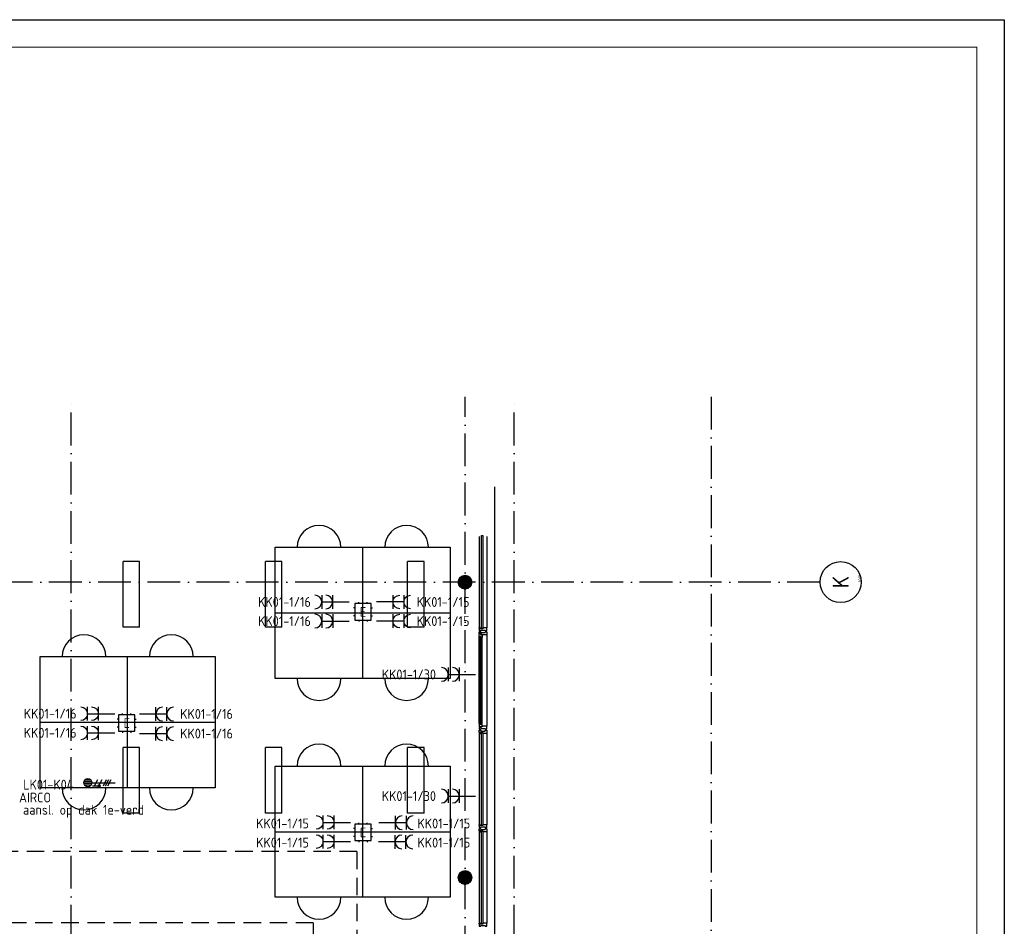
# Model space of a CAD drawing. Header units: millimetres. Extents: x 90707 to 259985, y -1262 to 84291.
# Tile 75 of 75: x 222703 to 240707, y 67715 to 84291. Entities that reach past the tile are written whole.
import ezdxf
from ezdxf.enums import TextEntityAlignment as Align

# ---------------------------------------------------------------- set-up
doc = ezdxf.new("R2010")
doc.units = ezdxf.units.MM
doc.header["$LTSCALE"] = 100
doc.linetypes.add('DASHDOT', pattern=[9, 6, -1.5, 0, -1.5])
doc.linetypes.add('HIDDEN', pattern=[9.525, 6.35, -3.175])
doc.layers.get('0').update_dxf_attribs({"linetype": 'CONTINUOUS'})
for name, color, linetype in [('02-61-70-lijn070', 130, 'CONTINUOUS'), ('AANSLWCD', 3, 'CONTINUOUS'), ('ABNSLWCD_ATTRIB', 2, 'CONTINUOUS'), ('AL$7----_STRAMIEN', 1, 'DASHDOT'), ('AL21----_BUITENWAND', 4, 'CONTINUOUS'), ('AL28----_KONSTRUKTIE', 3, 'CONTINUOUS'), ('AL31----_BUITENKOZ', 7, 'CONTINUOUS'), ('ALN-----_BLOCKNAAM', 2, 'CONTINUOUS'), ('ALXAA---_GEWBETON', 12, 'CONTINUOUS'), ('ALXOU---_GLAS', 7, 'CONTINUOUS'), ('ARMATUUR', 8, 'CONTINUOUS'), ('EB62203-_ATTRIB', 2, 'CONTINUOUS'), ('EB62209-_ATTRIB', 2, 'CONTINUOUS'), ('EB63103-_ATTRIB', 2, 'CONTINUOUS'), ('EB6721--_ATTRIB', 2, 'CONTINUOUS'), ('EL62203-_KRACHT-WCD230', 3, 'CONTINUOUS'), ('EL62209-_KRACHT-ASP400', 3, 'CONTINUOUS'), ('EL63103-_LICHT-WCD230V', 3, 'CONTINUOUS'), ('EL6441--_DATACOM', 3, 'CONTINUOUS'), ('EL6721--_GEB-BEH-AUTO', 3, 'CONTINUOUS'), ('LIJN025', 10, 'CONTINUOUS'), ('LIJN050', 90, 'CONTINUOUS'), ('TEKST25', 1, 'CONTINUOUS'), ('TEKST35', 50, 'CONTINUOUS'), ('TEKST50', 90, 'CONTINUOUS'), ('VOLGNUMMER', 7, 'CONTINUOUS'), ('W-INSTALLATIE', 8, 'HIDDEN')]:
    doc.layers.add(name, color=color, linetype=linetype)
doc.styles.add('1_8', font='ISO', dxfattribs={"height": 1.8})
doc.styles.add('ISO', font='ISO.SHX')
doc.styles.add('ROMAND', font='romand')
doc.styles.get("Standard").update_dxf_attribs({"font": 'iso.shx'})

# ---------------------------------------------------------------- blocks, each defined once
blk = doc.blocks.new('ES3W2A')
for p, q in [((1.25, 2), (-1.25, 2)), ((0, 2), (0, -3)), ((1.25, 0), (-1.25, 0))]:
    blk.add_line(p, q)
for centre in [(0, 3.25), (0, 1.25)]:
    blk.add_arc(centre, 1.25, 180, 0)
at = {"style": '1_8'}
for tag, flags, p in [('VERMOGEN', 9, (-2.5, 5)), ('GELIJK', 9, (5, 5)), ('GROEP', 8, (0, 5)), ('SCHAK', 8, (2.5, 5)), ('KAST', 9, (7, 5)), ('TAL', 8, (2.5, 5))]:
    blk.add_attdef(tag, text='', height=1.8, rotation=90, dxfattribs=dict(at, flags=flags)).set_placement(p, align=Align.MIDDLE_CENTER)
at = {"style": '1_8', "width": 0.7, "flags": 8}
blk.add_attdef('DOEL', text='', height=1.8, rotation=90, dxfattribs=at).set_placement((-2.5, 5), align=Align.MIDDLE_LEFT)
at = {"style": '1_8', "flags": 9}
blk.add_attdef('M_CODE', text='', height=1.8, dxfattribs=at).set_placement((0, 0), align=Align.MIDDLE_CENTER)
blk = doc.blocks.new('ES1116A2')
at = {"ltscale": 0.5}
for p, q in [((-1.5, 0.75), (-1.75, 0.75)), ((-0.75, 1.5), (-0.75, 1.75)), ((0.75, 1.5), (0.75, 1.75)), ((1.5, 0.75), (1.75, 0.75)), ((-1.5, -0.75), (-1.75, -0.75)), ((-0.75, -1.5), (-0.75, -1.75)), ((0.75, -1.5), (0.75, -1.75)), ((1.5, -0.75), (1.75, -0.75))]:
    blk.add_line(p, q, dxfattribs=at)
blk.add_lwpolyline([(-1.5, -1.5), (1.5, -1.5), (1.5, 1.5), (-1.5, 1.5)], close=True)
at = {"ltscale": 0.5, "style": '1_8'}
for tag, flags, p in [('VERMOGEN', 9, (-2.5, 3.5)), ('GROEP', 8, (0, 3.5)), ('SCHAK', 8, (2.5, 3.5)), ('KAST', 9, (7, 3.5)), ('DOEL', 8, (-2.5, 0))]:
    blk.add_attdef(tag, text='', height=1.8, rotation=90, dxfattribs=dict(at, flags=flags)).set_placement(p, align=Align.MIDDLE_LEFT)
for tag, flags, p in [('GELIJK', 9, (5, 3.5)), ('TAL', 8, (2.5, 3.5))]:
    blk.add_attdef(tag, text='', height=1.8, rotation=90, dxfattribs=dict(at, flags=flags)).set_placement(p, align=Align.MIDDLE_CENTER)
at = {"ltscale": 0.5, "style": '1_8', "flags": 8}
for tag, p in [('NUMMER', (0, 3)), ('CODE', (0, 0))]:
    blk.add_attdef(tag, text='', height=1.8, dxfattribs=at).set_placement(p, align=Align.MIDDLE)
at = {"ltscale": 0.5, "style": '1_8', "flags": 9}
blk.add_attdef('M_CODE', text='', height=1.8, dxfattribs=at).set_placement((0, 0), align=Align.MIDDLE_CENTER)
blk = doc.blocks.new('tafela')
at = {"layer": '02-61-70-lijn070', "color": 9}
for p, q in [((-1600, -1200), (-1600, 1200)), ((-1600, 1200), (1600, 1200)), ((0, -1200), (0, 1200)), ((1600, 1200), (1600, -1200)), ((-1600, 0), (1600, 0)), ((1600, -1200), (-1600, -1200))]:
    blk.add_line(p, q, dxfattribs=at)
for centre, start, end in [((-800, 1200), 0, 180), ((800, 1200), 0, 180), ((-800, -1200), 180, 0), ((800, -1200), 180, 0)]:
    blk.add_arc(centre, 400, start, end, dxfattribs=at)
blk = doc.blocks.new('A0-GE')
at = {"layer": 'LIJN025'}
blk.add_lwpolyline([(1500, 841), (1500, 0), (0, 0), (0, 841)], close=True, dxfattribs=at)
at = {"layer": 'LIJN050', "const_width": 0.2}
blk.add_lwpolyline([(1495, 836), (25, 836), (25, 5), (1495, 5)], close=True, dxfattribs=at)
at = {"layer": 'TEKST25', "style": 'ROMAND', "width": 2.899115}
blk.add_attdef('STATUS', text='', height=2.5, dxfattribs=at).set_placement((1454, 71.5), (1493, 71.5), align=Align.FIT)
at = {"layer": 'TEKST25', "style": 'ISO'}
for tag, p in [('E', (1455.25, 66)), ('NAAM-E', (1466.75, 66)), ('DATUM-E', (1485, 66)), ('D', (1455.25, 61)), ('NAAM-D', (1466.75, 61)), ('DATUM-D', (1485, 61)), ('C', (1455.25, 56)), ('NAAM-C', (1466.75, 56)), ('DATUM-C', (1485, 56)), ('B', (1455.25, 51)), ('NAAM-B', (1466.75, 51)), ('DATUM-B', (1485, 51)), ('A', (1455.25, 46)), ('NAAM-A', (1466.75, 46)), ('DATUM-A', (1485, 46))]:
    blk.add_attdef(tag, text='', height=2.5, dxfattribs=at).set_placement(p, align=Align.CENTER)
for tag, p in [('DATUM', (1332.75, 36.25)), ('SCHAAL', (1368, 36.25)), ('GETEKEND', (1398.25, 36.25)), ('GECONTOL.', (1433, 36.25)), ('FORMAAT', (1463.25, 28.25))]:
    blk.add_attdef(tag, p, '', height=2.5, dxfattribs=at)
at = {"layer": 'TEKST35', "style": 'ISO'}
for tag, p in [('PROJECT', (1334.5, 72.5)), ('PLAATS', (1334.5, 63.5)), ('INSTALLATIE-REGEL1', (1334.5, 52.5)), ('INSTALLATIE-REGEL2', (1334.5, 43.5))]:
    blk.add_attdef(tag, p, '', height=4, dxfattribs=at)
blk.add_attdef('PROJ.NR.', text='', height=4, dxfattribs=at).set_placement((1481, 23), align=Align.CENTER)
at = {"layer": 'TEKST50', "style": 'ISO'}
blk.add_attdef('FILE-NAAM', text='', height=5, dxfattribs=at).set_placement((1473.5, 7.5), align=Align.CENTER)
blk = doc.blocks.new('ES2X2')
for p, q in [((-0.45, 1.4), (-0.45, 2.6)), ((-0.15, 1.27), (-0.15, 2.73)), ((0.15, 1.27), (0.15, 2.73)), ((0.45, 1.4), (0.45, 2.6)), ((0, 1.25), (0, -3))]:
    blk.add_line(p, q)
at = {"color": 1}
for p, q in [((-0.72, -0.21), (-0.72, 0.11)), ((-0.64, -0.25), (-0.64, 0.15)), ((-0.6, 1.15), (-0.6, 0.35)), ((-0.6, 0.75), (0.6, 0.15)), ((-0.56, -0.25), (-0.56, 0.15)), ((-0.48, -0.21), (-0.48, 0.11)), ((-0.6, -0.05), (0.6, -0.65)), ((-0.6, -0.85), (0.6, -1.45)), ((-0.6, -1.25), (0.6, -1.85)), ((-0.6, -1.65), (0.6, -2.25))]:
    blk.add_line(p, q, dxfattribs=at)
blk.add_circle((0, 2), 0.75)
blk.add_circle((-0.6, -0.05), 0.2, dxfattribs=at)
at = {"style": '1_8'}
for tag, flags, p in [('VERMOGEN', 9, (-2.5, 4.5)), ('GROEP', 8, (0, 4.5)), ('SCHAK', 8, (2.5, 4.5)), ('KAST', 9, (7, 4.5)), ('DOEL', 8, (-2.5, 1))]:
    blk.add_attdef(tag, text='', height=1.8, rotation=90, dxfattribs=dict(at, flags=flags)).set_placement(p, align=Align.MIDDLE_LEFT)
at = {"style": '1_8', "flags": 8}
blk.add_attdef('TAL', text='', height=1.8, rotation=90, dxfattribs=at).set_placement((2.5, 4.5), align=Align.MIDDLE_CENTER)
at = {"style": '1_8', "flags": 9}
blk.add_attdef('M_CODE', text='', height=1.8, dxfattribs=at).set_placement((0, 0), align=Align.MIDDLE_CENTER)
blk = doc.blocks.new('1010')
at = {"layer": 'AL$7----_STRAMIEN', "color": 7, "linetype": 'Continuous'}
blk.add_circle((0, 750), 750, dxfattribs=at)
at = {"layer": 'AL$7----_STRAMIEN', "color": 3, "linetype": 'Continuous'}
blk.add_attdef('STR-NAAM', text='', height=600, rotation=360, dxfattribs=at).set_placement((0, 750), align=Align.MIDDLE)
at = {"layer": 'ALN-----_BLOCKNAAM', "linetype": 'Continuous'}
blk.add_text('1010', height=100, dxfattribs=at).set_placement((0, 0))
blk = doc.blocks.new('A$Cca306792')
at = {"layer": 'ALXAA---_GEWBETON'}
h = blk.add_hatch(dxfattribs=at)
h.set_pattern_fill('GEWPBET', color=8, scale=100, style=0)
h.set_pattern_definition([(0, (-10571.855, 41725.25), (0, 20), [])])
edge = h.paths.add_edge_path()
edge.add_arc((139728, 75270), 125, 0, 360)
h = blk.add_hatch(dxfattribs=at)
h.set_pattern_fill('GEWPBET', color=8, scale=100, style=0)
h.set_pattern_definition([(0, (-10572.031, 41725.25), (0, 20), [])])
edge = h.paths.add_edge_path()
edge.add_arc((139728, 75270), 125, 0, 360)
h = blk.add_hatch(dxfattribs=at)
h.set_pattern_fill('GEWPBET', color=8, scale=100, style=0)
h.set_pattern_definition([(0, (-10572.031, 36325.25), (0, 20), [])])
edge = h.paths.add_edge_path()
edge.add_arc((139728, 69870), 125, 0, 360)
at = {"layer": 'AL$7----_STRAMIEN', "color": 1}
blk.add_line((144228, 78659), (144228, 39965), dxfattribs=at)
for points in [[(132528, 39965), (132528, 78659)], [(139728, 41385), (139728, 78659)], [(140628, 39965), (140628, 78659)], [(146221, 75270), (103518, 75270)]]:
    blk.add_lwpolyline(points, dxfattribs=at)
at = {"layer": 'AL21----_BUITENWAND', "color": 8}
blk.add_line((140268, 77010), (140268, 59390), dxfattribs=at)
blk.add_line((140268, 77010), (140268, 59390), dxfattribs=at)
at = {"layer": 'AL28----_KONSTRUKTIE', "color": 8}
for centre in [(139728, 75270), (139728, 75270), (139728, 69870), (139728, 69870)]:
    blk.add_circle(centre, 125, dxfattribs=at)
at = {"layer": 'AL31----_BUITENKOZ', "color": 8}
for p, q in [((139988, 76105), (139988, 74435)), ((140127, 76105), (140127, 74435)), ((139988, 72505), (139988, 70835)), ((140127, 72505), (140127, 70835)), ((139988, 70705), (139988, 69035)), ((140127, 70705), (140127, 69035))]:
    blk.add_line(p, q, dxfattribs=at)
at = {"layer": 'AL31----_BUITENKOZ', "color": 8, "linetype": 'Continuous'}
for p, q in [((139988, 74423), (139988, 74435)), ((139988, 74435), (140025, 74435)), ((139993, 74423), (139988, 74423)), ((139988, 74418), (139988, 74379)), ((140055, 74418), (139988, 74418)), ((139988, 74379), (139994, 74379)), ((139993, 74418), (139993, 74423)), ((140025, 74418), (139993, 74418)), ((139994, 74379), (140008, 74379)), ((140008, 74379), (140008, 74379)), ((140008, 74379), (140018, 74379)), ((140018, 74379), (140018, 74393)), ((140018, 74393), (140098, 74393)), ((140025, 74435), (140025, 74418)), ((140108, 74435), (140055, 74435)), ((140055, 74435), (140055, 74418)), ((140098, 74393), (140098, 74379)), ((140098, 74379), (140107, 74379)), ((140107, 74379), (140107, 74379)), ((140107, 74379), (140121, 74379)), ((140116, 74435), (140108, 74435)), ((140120, 74435), (140116, 74435)), ((140127, 74435), (140120, 74435)), ((140121, 74379), (140127, 74379)), ((140127, 74398), (140127, 74435)), ((140127, 74379), (140127, 74398)), ((139988, 70823), (139988, 70835)), ((139988, 70835), (140025, 70835)), ((139993, 70823), (139988, 70823)), ((139988, 70818), (139988, 70779)), ((140055, 70818), (139988, 70818)), ((139988, 70779), (139994, 70779)), ((139988, 70722), (139988, 70761)), ((139988, 70761), (139994, 70761)), ((139993, 70818), (139993, 70823)), ((140025, 70818), (139993, 70818)), ((139994, 70779), (140008, 70779)), ((139994, 70761), (140008, 70761)), ((140008, 70779), (140008, 70779)), ((140008, 70779), (140018, 70779)), ((140008, 70761), (140008, 70761)), ((140008, 70761), (140018, 70761)), ((140018, 70779), (140018, 70793)), ((140018, 70793), (140098, 70793)), ((140018, 70761), (140018, 70747)), ((140025, 70835), (140025, 70818)), ((140108, 70835), (140055, 70835)), ((140055, 70835), (140055, 70818)), ((140098, 70793), (140098, 70779)), ((140098, 70779), (140107, 70779)), ((140098, 70747), (140098, 70761)), ((140098, 70761), (140108, 70761)), ((140107, 70779), (140107, 70779)), ((140107, 70779), (140121, 70779)), ((140116, 70835), (140108, 70835)), ((140108, 70761), (140108, 70761)), ((140108, 70761), (140121, 70761)), ((140120, 70835), (140116, 70835)), ((140127, 70835), (140120, 70835)), ((140121, 70779), (140127, 70779)), ((140121, 70761), (140127, 70761)), ((140127, 70798), (140127, 70835)), ((140127, 70779), (140127, 70798)), ((140127, 70761), (140127, 70742)), ((140055, 70722), (139988, 70722)), ((139993, 70717), (139988, 70717)), ((139988, 70717), (139988, 70705)), ((139988, 70705), (140025, 70705)), ((140025, 70722), (139993, 70722)), ((139993, 70722), (139993, 70717)), ((140018, 70747), (140098, 70747)), ((140025, 70705), (140025, 70722)), ((140055, 70705), (140055, 70722)), ((140108, 70705), (140055, 70705)), ((140116, 70705), (140108, 70705)), ((140120, 70705), (140116, 70705)), ((140127, 70705), (140120, 70705)), ((140127, 70742), (140127, 70705)), ((139988, 69023), (139988, 69035)), ((139988, 69035), (140025, 69035)), ((139993, 69023), (139988, 69023)), ((139988, 69018), (139988, 68979)), ((140055, 69018), (139988, 69018)), ((139988, 68979), (139994, 68979)), ((139993, 69018), (139993, 69023)), ((140025, 69018), (139993, 69018)), ((139994, 68979), (140008, 68979)), ((140008, 68979), (140008, 68979)), ((140008, 68979), (140018, 68979)), ((140018, 68979), (140018, 68993)), ((140018, 68993), (140098, 68993)), ((140025, 69035), (140025, 69018)), ((140108, 69035), (140055, 69035)), ((140055, 69035), (140055, 69018)), ((140098, 68993), (140098, 68979)), ((140098, 68979), (140107, 68979)), ((140107, 68979), (140107, 68979)), ((140107, 68979), (140121, 68979)), ((140116, 69035), (140108, 69035)), ((140120, 69035), (140116, 69035)), ((140127, 69035), (140120, 69035)), ((140121, 68979), (140127, 68979)), ((140127, 68998), (140127, 69035)), ((140127, 68979), (140127, 68998))]:
    blk.add_line(p, q, dxfattribs=at)
at = {"layer": 'AL31----_BUITENKOZ', "color": 8}
for points in [[(139988, 76105), (139988, 74435)], [(140127, 76105), (140127, 74435)], [(139985, 72682), (139985, 74258)], [(139985, 72682), (139985, 74258)], [(140039, 72682), (140039, 74258)], [(140039, 72682), (140039, 74258)], [(140127, 74305), (140127, 72635)], [(140127, 74305), (140127, 72635)], [(139988, 72505), (139988, 70835)], [(140127, 72505), (140127, 70835)], [(139988, 70705), (139988, 69035)], [(140127, 70705), (140127, 69035)]]:
    blk.add_lwpolyline(points, dxfattribs=at)
at = {"layer": 'AL31----_BUITENKOZ', "color": 8, "linetype": 'Continuous'}
for points in [[(140025, 74418), (139993, 74418), (139993, 74423), (139988, 74423), (139988, 74435), (140025, 74435)], [(139988, 74418), (139988, 74379), (139994, 74379), (140008, 74379), (140008, 74379), (140018, 74379), (140018, 74393), (140098, 74393), (140098, 74379), (140107, 74379), (140107, 74379), (140121, 74379), (140127, 74379), (140127, 74398), (140127, 74435), (140120, 74435), (140116, 74435), (140108, 74435), (140055, 74435), (140055, 74418)], [(139988, 72522), (139988, 72561), (139994, 72561), (140008, 72561), (140008, 72561), (140018, 72561), (140018, 72547), (140098, 72547), (140098, 72561), (140108, 72561), (140108, 72561), (140121, 72561), (140127, 72561), (140127, 72542), (140127, 72505), (140120, 72505), (140116, 72505), (140108, 72505), (140055, 72505), (140055, 72522)], [(139988, 72522), (139988, 72561), (139994, 72561), (140008, 72561), (140008, 72561), (140018, 72561), (140018, 72547), (140098, 72547), (140098, 72561), (140108, 72561), (140108, 72561), (140121, 72561), (140127, 72561), (140127, 72542), (140127, 72505), (140120, 72505), (140116, 72505), (140108, 72505), (140055, 72505), (140055, 72522)], [(140025, 72522), (139993, 72522), (139993, 72517), (139988, 72517), (139988, 72505), (140025, 72505)], [(140025, 72522), (139993, 72522), (139993, 72517), (139988, 72517), (139988, 72505), (140025, 72505)], [(140025, 70818), (139993, 70818), (139993, 70823), (139988, 70823), (139988, 70835), (140025, 70835)], [(139988, 70818), (139988, 70779), (139994, 70779), (140008, 70779), (140008, 70779), (140018, 70779), (140018, 70793), (140098, 70793), (140098, 70779), (140107, 70779), (140107, 70779), (140121, 70779), (140127, 70779), (140127, 70798), (140127, 70835), (140120, 70835), (140116, 70835), (140108, 70835), (140055, 70835), (140055, 70818)], [(139988, 70722), (139988, 70761), (139994, 70761), (140008, 70761), (140008, 70761), (140018, 70761), (140018, 70747), (140098, 70747), (140098, 70761), (140108, 70761), (140108, 70761), (140121, 70761), (140127, 70761), (140127, 70742), (140127, 70705), (140120, 70705), (140116, 70705), (140108, 70705), (140055, 70705), (140055, 70722)], [(140025, 70722), (139993, 70722), (139993, 70717), (139988, 70717), (139988, 70705), (140025, 70705)], [(140025, 69018), (139993, 69018), (139993, 69023), (139988, 69023), (139988, 69035), (140025, 69035)], [(139988, 69018), (139988, 68979), (139994, 68979), (140008, 68979), (140008, 68979), (140018, 68979), (140018, 68993), (140098, 68993), (140098, 68979), (140107, 68979), (140107, 68979), (140121, 68979), (140127, 68979), (140127, 68998), (140127, 69035), (140120, 69035), (140116, 69035), (140108, 69035), (140055, 69035), (140055, 69018)]]:
    blk.add_lwpolyline(points, close=True, dxfattribs=at)
at = {"layer": 'AL31----_BUITENKOZ', "color": 8}
for points in [[(139988, 74361), (140018, 74361), (140018, 74347), (140098, 74347), (140098, 74361), (140127, 74361), (140127, 74305), (140039, 74305), (140039, 74314), (140024, 74314), (140024, 74328), (139988, 74328)], [(139988, 74361), (140018, 74361), (140018, 74347), (140098, 74347), (140098, 74361), (140127, 74361), (140127, 74305), (140039, 74305), (140039, 74314), (140024, 74314), (140024, 74328), (139988, 74328)], [(139985, 74315), (139990, 74317), (139990, 74324), (140019, 74324), (140019, 74302), (140024, 74302), (140024, 74310), (140039, 74310), (140039, 74305), (140039, 74258), (140026, 74255), (140026, 74272), (139985, 74272)], [(139985, 74315), (139990, 74317), (139990, 74324), (140019, 74324), (140019, 74302), (140024, 74302), (140024, 74310), (140039, 74310), (140039, 74305), (140039, 74258), (140026, 74255), (140026, 74272), (139985, 74272)], [(139988, 74272), (140001, 74272), (140001, 74255), (139988, 74255)], [(139988, 74272), (140001, 74272), (140001, 74255), (139988, 74255)], [(139985, 72624), (139990, 72622), (139990, 72615), (140019, 72615), (140019, 72637), (140024, 72637), (140024, 72629), (140039, 72629), (140039, 72635), (140039, 72682), (140026, 72684), (140026, 72667), (139985, 72667)], [(139985, 72624), (139990, 72622), (139990, 72615), (140019, 72615), (140019, 72637), (140024, 72637), (140024, 72629), (140039, 72629), (140039, 72635), (140039, 72682), (140026, 72684), (140026, 72667), (139985, 72667)], [(139988, 72667), (140001, 72667), (140001, 72684), (139988, 72684)], [(139988, 72667), (140001, 72667), (140001, 72684), (139988, 72684)], [(139988, 72579), (140018, 72579), (140018, 72593), (140098, 72593), (140098, 72579), (140127, 72579), (140127, 72635), (140039, 72635), (140039, 72626), (140024, 72626), (140024, 72612), (139988, 72612)], [(139988, 72579), (140018, 72579), (140018, 72593), (140098, 72593), (140098, 72579), (140127, 72579), (140127, 72635), (140039, 72635), (140039, 72626), (140024, 72626), (140024, 72612), (139988, 72612)]]:
    blk.add_lwpolyline(points, close=True, dxfattribs=at)
at = {"layer": 'ALXAA---_GEWBETON', "color": 8}
for p, q in [((139603, 69865), (139853, 69865)), ((139604, 69885), (139852, 69885)), ((139609, 69905), (139848, 69905)), ((139616, 69925), (139840, 69925)), ((139629, 69945), (139828, 69945)), ((139648, 69965), (139809, 69965)), ((139681, 69985), (139776, 69985)), ((139606, 69845), (139851, 69845)), ((139611, 69825), (139845, 69825)), ((139621, 69805), (139836, 69805)), ((139636, 69785), (139821, 69785)), ((139659, 69765), (139797, 69765)), ((139715, 69745), (139742, 69745))]:
    blk.add_line(p, q, dxfattribs=at)
at = {"layer": 'ALXOU---_GLAS', "color": 8}
for p, q in [((140027, 74420), (140027, 76120)), ((140053, 76120), (140053, 74420)), ((140053, 74420), (140027, 74420)), ((140027, 70820), (140027, 72520)), ((140027, 72520), (140053, 72520)), ((140053, 72520), (140053, 70820)), ((140053, 70820), (140027, 70820)), ((140027, 69020), (140027, 70720)), ((140027, 70720), (140053, 70720)), ((140053, 70720), (140053, 69020)), ((140053, 69020), (140027, 69020))]:
    blk.add_line(p, q, dxfattribs=at)
for points in [[(140053, 74420), (140027, 74420), (140027, 76120), (140053, 76120)], [(140024, 72669), (140003, 72669), (140003, 74270), (140024, 74270)], [(140024, 72669), (140003, 72669), (140003, 74270), (140024, 74270)], [(140053, 70820), (140027, 70820), (140027, 72520), (140053, 72520)], [(140053, 69020), (140027, 69020), (140027, 70720), (140053, 70720)]]:
    blk.add_lwpolyline(points, close=True, dxfattribs=at)
at = {"layer": 'ARMATUUR', "color": 8}
for points in [[(133478, 74445), (133478, 75645)], [(133778, 75645), (133478, 75645)], [(133778, 74445), (133778, 75645)], [(136078, 74445), (136078, 75645)], [(136378, 75645), (136078, 75645)], [(136378, 74445), (136378, 75645)], [(138678, 74445), (138678, 75645)], [(138978, 75645), (138678, 75645)], [(138978, 74445), (138978, 75645)], [(133778, 74445), (133478, 74445)], [(136378, 74445), (136078, 74445)], [(138978, 74445), (138678, 74445)], [(133778, 72245), (133478, 72245)], [(133478, 71045), (133478, 72245)], [(133778, 71045), (133778, 72245)], [(136378, 72245), (136078, 72245)], [(136078, 71045), (136078, 72245)], [(136378, 71045), (136378, 72245)], [(138978, 72245), (138678, 72245)], [(138678, 71045), (138678, 72245)], [(138978, 71045), (138978, 72245)], [(133778, 71045), (133478, 71045)], [(136378, 71045), (136078, 71045)], [(138978, 71045), (138678, 71045)]]:
    blk.add_lwpolyline(points, dxfattribs=at)
at = {"layer": 'AL$7----_STRAMIEN', "xscale": 0.5, "yscale": 0.5, "zscale": 0.5, "rotation": 90}
blk.add_blockref('1010', (146972, 75270), dxfattribs=at).add_auto_attribs({'STR-NAAM': 'K'})
at = {"layer": 'VOLGNUMMER', "color": 252, "linetype": 'ByBlock'}
for tag, p in [('0.28', (16187, 74214)), ('0.17', (62961, 72994)), ('0.16', (78893, 73105)), ('0.29', (35887, 72529)), ('0.18', (53124, 64542)), ('0.701', (85482, 63517)), ('0.30', (29366, 63128)), ('0.32', (36092, 63166)), ('0.12', (90689, 63024)), ('0.29A', (33165, 62745)), ('0.30', (38191, 61494)), ('0.27', (17657, 61363)), ('0.19', (61479, 61433)), ('0.14', (89762, 60088)), ('0.33', (45869, 59450)), ('0.15', (73454, 57402)), ('0.25', (28058, 57013)), ('0.801', (112714, 57073)), ('0.18A', (61029, 56759)), ('0.26A', (36299, 54851)), ('0.20', (60895, 53506)), ('0.800', (90980, 50804)), ('0.25A', (73288, 48435)), ('0.21', (58702, 48178)), ('0.300', (94483, 48257)), ('0.24', (35041, 47783)), ('0.102', (87631, 47613)), ('0.203', (95795, 46197)), ('0.26', (18559, 46119)), ('0.802', (68387, 42721)), ('0.204', (95497, 42149)), ('0.07B', (66790, 38909)), ('0.702', (95327, 36513))]:
    blk.add_attdef(tag, text='', height=250, dxfattribs=at).set_placement(p, align=Align.MIDDLE_CENTER)
at = {"layer": 'VOLGNUMMER', "color": 8, "linetype": 'ByBlock'}
blk.add_attdef('0.600', text='', height=250, dxfattribs=at).set_placement((96800, 48300), align=Align.MIDDLE_CENTER)

msp = doc.modelspace()

# ---------------------------------------------------------------- linework, layer by layer
at = {"layer": 'W-INSTALLATIE', "ltscale": 0.5}
for p, q in [((228868, 69080), (200118, 69080)), ((228868, 69080), (228868, 48910)), ((228068, 67780), (200918, 67780)), ((228068, 67780), (228068, 49410))]:
    msp.add_line(p, q, dxfattribs=at)

# ---------------------------------------------------------------- block references
at = {"xscale": 100, "yscale": 100, "zscale": 100}
msp.add_blockref('A0-GE', (90707, 191), dxfattribs=at)
at = {"layer": '02-61-70-lijn070'}
for p in [(228977, 73445), (224677, 71445), (228977, 69445)]:
    msp.add_blockref('tafela', p, dxfattribs=at)
at = {"layer": 'AANSLWCD'}
ref = msp.add_blockref('ES3W2A', (230740, 72320), dxfattribs=dict(at, xscale=100, yscale=100, zscale=100, rotation=90))
ref.add_attrib('GROEP', 'KK01-1/30', dxfattribs={"layer": 'ABNSLWCD_ATTRIB', "color": 1, "height": 180, "style": '1_8', "flags": 8}).set_placement((230315, 72320), align=Align.MIDDLE_RIGHT)
ref = msp.add_blockref('ES3W2A', (230740, 70096), dxfattribs=dict(at, xscale=100, yscale=100, zscale=100, rotation=90))
ref.add_attrib('GROEP', 'KK01-1/30', dxfattribs={"layer": 'ABNSLWCD_ATTRIB', "color": 1, "height": 180, "style": '1_8', "flags": 8}).set_placement((230315, 70096), align=Align.MIDDLE_RIGHT)
at = {"layer": 'EL62203-_KRACHT-WCD230'}
ref = msp.add_blockref('ES3W2A', (224143, 71602), dxfattribs=dict(at, xscale=-100, yscale=100, zscale=100, rotation=90))
ref.add_attrib('GROEP', 'KK01-1/16', dxfattribs={"layer": 'EB62203-_ATTRIB', "color": 1, "height": 180, "style": '1_8', "flags": 8}).set_placement((222778, 71603), align=Align.MIDDLE_LEFT)
ref = msp.add_blockref('ES3W2A', (225192, 71595), dxfattribs=dict(at, xscale=100, yscale=100, zscale=100, rotation=270))
ref.add_attrib('GROEP', 'KK01-1/16', dxfattribs={"layer": 'EB62203-_ATTRIB', "color": 1, "height": 180, "style": '1_8', "flags": 8}).set_placement((225638, 71597), align=Align.MIDDLE_LEFT)
ref = msp.add_blockref('ES3W2A', (224143, 71252), dxfattribs=dict(at, xscale=-100, yscale=100, zscale=100, rotation=90))
ref.add_attrib('GROEP', 'KK01-1/16', dxfattribs={"layer": 'EB62203-_ATTRIB', "color": 1, "height": 180, "style": '1_8', "flags": 8}).set_placement((222778, 71253), align=Align.MIDDLE_LEFT)
ref = msp.add_blockref('ES3W2A', (225192, 71237), dxfattribs=dict(at, xscale=100, yscale=100, zscale=100, rotation=270))
ref.add_attrib('GROEP', 'KK01-1/16', dxfattribs={"layer": 'EB62203-_ATTRIB', "color": 1, "height": 180, "style": '1_8', "flags": 8}).set_placement((225638, 71239), align=Align.MIDDLE_LEFT)
ref = msp.add_blockref('ES3W2A', (228452, 69614), dxfattribs=dict(at, xscale=-100, yscale=100, zscale=100, rotation=90))
ref.add_attrib('GROEP', 'KK01-1/15', dxfattribs={"layer": 'EB63103-_ATTRIB', "color": 1, "height": 180, "style": '1_8', "flags": 8}).set_placement((227027, 69595), align=Align.MIDDLE_LEFT)
ref = msp.add_blockref('ES3W2A', (229573, 69608), dxfattribs=dict(at, xscale=100, yscale=100, zscale=100, rotation=270))
ref.add_attrib('GROEP', 'KK01-1/15', dxfattribs={"layer": 'EB63103-_ATTRIB', "color": 1, "height": 180, "style": '1_8', "flags": 8}).set_placement((229977, 69595), align=Align.MIDDLE_LEFT)
ref = msp.add_blockref('ES3W2A', (228452, 69264), dxfattribs=dict(at, xscale=-100, yscale=100, zscale=100, rotation=90))
ref.add_attrib('GROEP', 'KK01-1/15', dxfattribs={"layer": 'EB63103-_ATTRIB', "color": 1, "height": 180, "style": '1_8', "flags": 8}).set_placement((227027, 69245), align=Align.MIDDLE_LEFT)
ref = msp.add_blockref('ES3W2A', (229566, 69258), dxfattribs=dict(at, xscale=100, yscale=100, zscale=100, rotation=270))
ref.add_attrib('GROEP', 'KK01-1/15', dxfattribs={"layer": 'EB63103-_ATTRIB', "color": 1, "height": 180, "style": '1_8', "flags": 8}).set_placement((229977, 69245), align=Align.MIDDLE_LEFT)
at = {"layer": 'EL62209-_KRACHT-ASP400'}
ref = msp.add_blockref('ES2X2', (224148, 70341, 1050), dxfattribs=dict(at, xscale=100, yscale=100, zscale=100, rotation=90))
ref.add_attrib('DOEL', 'AIRCO', dxfattribs={"layer": 'EB62209-_ATTRIB', "color": 1, "height": 180, "style": '1_8', "flags": 8}).set_placement((223277, 70070, 1050), align=Align.MIDDLE_RIGHT)
ref.add_attrib('GROEP', 'LK01-K04', dxfattribs={"layer": 'EB62209-_ATTRIB', "color": 1, "height": 180, "style": '1_8', "flags": 8}).set_placement((223685, 70305, 1050), align=Align.MIDDLE_RIGHT)
ref.add_attrib('SCHAK', 'aansl. op dak 1e-verd', dxfattribs={"layer": 'EB62209-_ATTRIB', "color": 1, "height": 180, "style": '1_8', "flags": 8}).set_placement((224977, 69845, 1050), align=Align.MIDDLE_RIGHT)
at = {"layer": 'EL63103-_LICHT-WCD230V'}
ref = msp.add_blockref('ES3W2A', (228425, 73645), dxfattribs=dict(at, xscale=100, yscale=100, zscale=100, rotation=90))
ref.add_attrib('GROEP', 'KK01-1/16', dxfattribs={"layer": 'EB63103-_ATTRIB', "color": 1, "height": 180, "style": '1_8', "flags": 8}).set_placement((228027, 73645), align=Align.MIDDLE_RIGHT)
ref = msp.add_blockref('ES3W2A', (229527, 73645), dxfattribs=dict(at, xscale=-100, yscale=100, zscale=100, rotation=270))
ref.add_attrib('GROEP', 'KK01-1/15', dxfattribs={"layer": 'EB63103-_ATTRIB', "color": 1, "height": 180, "style": '1_8', "flags": 8}).set_placement((230927, 73645), align=Align.MIDDLE_RIGHT)
ref = msp.add_blockref('ES3W2A', (228427, 73295), dxfattribs=dict(at, xscale=100, yscale=100, zscale=100, rotation=90))
ref.add_attrib('GROEP', 'KK01-1/16', dxfattribs={"layer": 'EB63103-_ATTRIB', "color": 1, "height": 180, "style": '1_8', "flags": 8}).set_placement((228027, 73295), align=Align.MIDDLE_RIGHT)
ref = msp.add_blockref('ES3W2A', (229527, 73295), dxfattribs=dict(at, xscale=-100, yscale=100, zscale=100, rotation=270))
ref.add_attrib('GROEP', 'KK01-1/15', dxfattribs={"layer": 'EB63103-_ATTRIB', "color": 1, "height": 180, "style": '1_8', "flags": 8}).set_placement((230927, 73295), align=Align.MIDDLE_RIGHT)
at = {"layer": 'EL6441--_DATACOM'}
msp.add_blockref('A$Cca306792', (91118, -1262), dxfattribs=at)
at = {"layer": 'EL6721--_GEB-BEH-AUTO'}
ref = msp.add_blockref('ES1116A2', (228981, 73464), dxfattribs=dict(at, xscale=100, yscale=100, zscale=100))
ref.add_attrib('CODE', 'E', dxfattribs={"layer": 'EB6721--_ATTRIB', "color": 1, "height": 180, "style": '1_8', "flags": 8}).set_placement((228981, 73464), align=Align.MIDDLE)
ref = msp.add_blockref('ES1116A2', (224660, 71430), dxfattribs=dict(at, xscale=100, yscale=100, zscale=100))
ref.add_attrib('CODE', 'E', dxfattribs={"layer": 'EB6721--_ATTRIB', "color": 1, "height": 180, "style": '1_8', "flags": 8}).set_placement((224660, 71430), align=Align.MIDDLE)
ref = msp.add_blockref('ES1116A2', (228981, 69431), dxfattribs=dict(at, xscale=100, yscale=100, zscale=100))
ref.add_attrib('CODE', 'E', dxfattribs={"layer": 'EB6721--_ATTRIB', "color": 1, "height": 180, "style": '1_8', "flags": 8}).set_placement((228981, 69431), align=Align.MIDDLE)

doc.saveas('drawing.dxf')
